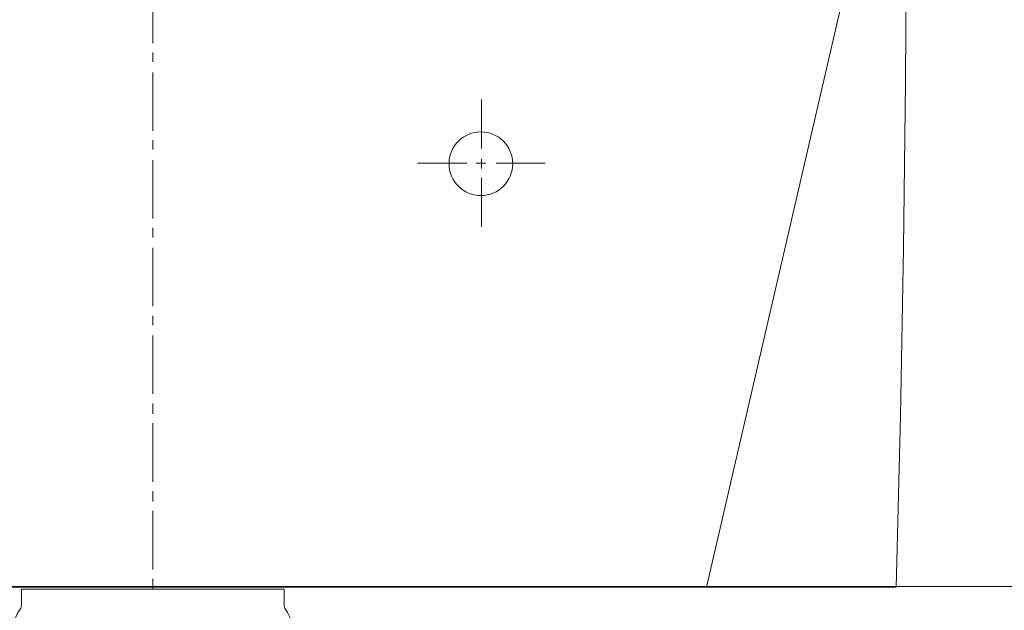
# Model space of a CAD drawing. Header units: millimetres. Extents: x -82287 to 177822, y -399756 to 0.
# Tile 173 of 228: x 52134 to 52157, y -195341 to -195327. Entities that reach past the tile are written whole.
import ezdxf
from ezdxf.enums import TextEntityAlignment as Align

# ---------------------------------------------------------------- set-up
doc = ezdxf.new("R2010")
doc.units = ezdxf.units.MM
doc.header["$MEASUREMENT"] = 0
doc.linetypes.add('SUŁOSZOWA - PB 21 03$0$HIDDEN2', pattern=[4.7625, 3.175, -1.5875])
doc.layers.get('DEFPOINTS').update_dxf_attribs({"lineweight": 50})
doc.layers.add('FL_XREF', color=252, linetype='Continuous')
for name, color, linetype, lineweight in [('SUŁOSZOWA - PB 21 03$0$!! 0_Opis_pom', 251, 'Continuous', 0), ('SUŁOSZOWA - PB 21 03$0$!! 1_OPIS POM NOWE', 251, 'Continuous', 0), ('SUŁOSZOWA - PB 21 03$0$!! 2 ZABUDOWA GK-MDF', 251, 'Continuous', 0), ('SUŁOSZOWA - PB 21 03$0$!! 2_WYBURZENIA DO REMONTU', 251, 'Continuous', 0), ('SUŁOSZOWA - PB 21 03$0$!! 2_wypos-sanitarne', 251, 'Continuous', 0), ('SUŁOSZOWA - PB 21 03$0$Dimension (ISO)', 251, 'Continuous', 0)]:
    doc.layers.add(name, color=color, linetype=linetype, lineweight=lineweight)
doc.layers.add('SUŁOSZOWA - PB 21 03$0$!!_@ wypos sanit nd', color=251, linetype='Continuous', lineweight=0, plot=False)
doc.styles.add('SUŁOSZOWA - PB 21 03$0$ARIAL', font='tahoma.ttf')
doc.styles.add('SUŁOSZOWA - PB 21 03$0$Note Text (ISO)', font='tahoma.ttf')
doc.dimstyles.new('SUŁOSZOWA - PB 21 03$0$Default (ISO)', dxfattribs={"dimscale": 5, "dimtxt": 5, "dimasz": 5, "dimexe": 3.175, "dimexo": 0, "dimgap": 0.762, "dimtad": 1, "dimdec": 0, "dimrnd": 1e-08, "dimzin": 0, "dimtxsty": 'SUŁOSZOWA - PB 21 03$0$Note Text (ISO)', "dimcen": 0.09, "dimdle": 10, "dimclrd": 256, "dimclre": 256, "dimclrt": 256, "dimazin": 0, "dimtfac": 0.70104, "dimtmove": 0, "dimatfit": 3, "dimfxl": 1, "dimtolj": 1, "dimtzin": 0, "dimlwd": -1, "dimlwe": -1, "dimarcsym": 0})

# ---------------------------------------------------------------- blocks, each defined once
blk = doc.blocks.new('SUŁOSZOWA - PB 21 03$0$A$C351F644B')
for p, q in [((16.707, 35.716), (13.073, 19.983)), ((13.073, 19.983), (-13.073, 19.983))]:
    blk.add_line(p, q)
blk = doc.blocks.new('SUŁOSZOWA - PB 21 03$0$A$Cff2eaf8b')
blk.add_lwpolyline([(-0.04, -0.0685), (-0.03255, -0.0685, 0.236962), (-0.03118, -0.07775, -0.154353), (-0.031, -0.07832), (-0.031, -0.08218), (0.031, -0.08218), (0.031, -0.07832, -0.154353), (0.03118, -0.07775, 0.236962), (0.03255, -0.0685), (0.04, -0.0685)], format="xyb")
blk = doc.blocks.new('SUŁOSZOWA - PB 21 03$0$A$C6ce7c513')
at = {"lineweight": 0}
for points in [[(0, 0), (0, -0.00246)], [(-0.17548, -0.00049), (-0.17646, -0.04094), (-0.1772, -0.08064), (-0.1777, -0.11986), (-0.17794, -0.15833)], [(-0.17548, -0.00049), (0.17547, -0.00049)], [(0, -0.00469), (0, -0.0185)], [(0, -0.02072), (0, -0.02318)], [(0, -0.0254), (0, -0.03921)], [(0, -0.04143), (0, -0.0439)], [(0, -0.04612), (0, -0.05993)], [(0, -0.0624), (0, -0.06461)], [(0, -0.06683), (0, -0.08064)], [(0, -0.08311), (0, -0.08533)], [(-0.07757, -0.08557), (-0.07757, -0.09717)], [(0, -0.08755), (0, -0.10136)], [(-0.07757, -0.09939), (-0.07757, -0.1016)], [(-0.08102, -0.10062), (-0.09261, -0.10062)], [(-0.07633, -0.10062), (-0.07855, -0.10062)], [(-0.06252, -0.10062), (-0.07411, -0.10062)], [(-0.07757, -0.10408), (-0.07757, -0.11567)], [(0, -0.10383), (0, -0.10605)], [(0, -0.10827), (0, -0.12208)], [(0, -0.12455), (0, -0.12677)], [(0, -0.12898), (0, -0.14304)]]:
    blk.add_lwpolyline(points, dxfattribs=at)
blk.add_circle((-0.07744, -0.1005), 0.00752, dxfattribs=at)
blk = doc.blocks.new('*D1518')
at = {"layer": 'DEFPOINTS', "color": 0, "transparency": 16777216}
for p in [(-689.76, 120.19), (510.24, 120.19), (510.24, 18.75)]:
    blk.add_point(p, dxfattribs=at)
at = {"layer": 'SUŁOSZOWA - PB 21 03$0$Dimension (ISO)', "transparency": 16777216}
for p, q in [((-689.76, 120.19), (-689.76, 2.88)), ((510.24, 120.19), (510.24, 2.88)), ((-664.76, 18.75), (485.24, 18.75))]:
    blk.add_line(p, q, dxfattribs=at)
for points in [[(-664.76, 22.92), (-664.76, 14.58), (-689.76, 18.75)], [(485.24, 22.92), (485.24, 14.58), (510.24, 18.75)]]:
    blk.add_solid(points, dxfattribs=at)
at = {"layer": 'SUŁOSZOWA - PB 21 03$0$Dimension (ISO)', "lineweight": 9, "transparency": 16777216, "insert": (-160.63, 48.6), "char_height": 25, "attachment_point": 1, "style": 'SUŁOSZOWA - PB 21 03$0$Note Text (ISO)'}
blk.add_mtext('\\A1;1200', dxfattribs=at)
blk = doc.blocks.new('SUŁOSZOWA - PB 21 03$0$A$C11ef928a')
at = {"layer": 'SUŁOSZOWA - PB 21 03$0$Dimension (ISO)', "lineweight": 9}
dim = blk.add_linear_dim(base=(510.24, 18.75), p1=(-689.76, 120.19), p2=(510.24, 120.19), angle=180, dimstyle='SUŁOSZOWA - PB 21 03$0$Default (ISO)', override={"dimdec": 0, "dimlfac": 1, "dimtp": 0, "dimtm": 0, "dimtdec": 2, "dimtofl": 0, "dimatfit": 1}, dxfattribs=at)
dim.commit()
dim.dimension.update_dxf_attribs({"geometry": '*D1518', "text_midpoint": (-125.68, 18.75), "dimtype": 128})
blk = doc.blocks.new('SUŁOSZOWA - PB 21 03')
at = {"layer": 'SUŁOSZOWA - PB 21 03$0$!! 2 ZABUDOWA GK-MDF'}
blk.add_lwpolyline([(52030.71142, -195393.5883), (52144.71142, -195393.5883)], dxfattribs=at)
at = {"xscale": -0.1, "yscale": 0.1, "zscale": 0.1, "rotation": 90}
blk.add_blockref('SUŁOSZOWA - PB 21 03$0$A$C11ef928a', (82225.12684, -195364.3052), dxfattribs=at)
at = {"layer": 'SUŁOSZOWA - PB 21 03$0$!! 2_WYBURZENIA DO REMONTU', "linetype": 'SUŁOSZOWA - PB 21 03$0$HIDDEN2', "ltscale": 3}
blk.add_blockref('SUŁOSZOWA - PB 21 03$0$A$C351F644B', (52074.71142, -195413.5883), dxfattribs=at)
at = {"layer": 'SUŁOSZOWA - PB 21 03$0$!! 2_wypos-sanitarne', "xscale": 100, "yscale": 100, "zscale": 100, "rotation": 180}
blk.add_blockref('SUŁOSZOWA - PB 21 03$0$A$C6ce7c513', (52074.71125, -195393.65426), dxfattribs=at)
at = {"layer": 'SUŁOSZOWA - PB 21 03$0$!!_@ wypos sanit nd', "xscale": 100, "yscale": 100, "zscale": 100, "rotation": 180}
blk.add_blockref('SUŁOSZOWA - PB 21 03$0$A$Cff2eaf8b', (52074.71125, -195401.87226), dxfattribs=at)
at = {"layer": 'SUŁOSZOWA - PB 21 03$0$!! 0_Opis_pom', "ltscale": 0.7, "style": 'SUŁOSZOWA - PB 21 03$0$ARIAL'}
for tag, p in [('B0,19', (52679.2094, -194257.55204)), ('B2,14', (73874.0461, -194402.0887)), ('B2,12', (73342.49259, -194413.89249)), ('B1,21', (60405.50261, -194427.18207)), ('B2,11', (73069.01144, -194438.89383)), ('B2,16', (75195.07765, -194441.83446)), ('A1,16', (59129.54925, -194448.08429)), ('B1,19', (59914.81903, -194448.15658)), ('B1/17', (59524.53699, -194450.37428)), ('1,23', (61575.22173, -194450.37428)), ('1,22', (60947.33929, -194456.1144)), ('A1,1', (58808.06672, -194460.94161)), ('B0,15', (51514.15008, -194461.8073)), ('B3,7', (87459.81312, -194465.07097)), ('B3,3', (88235.73906, -194465.79732)), ('B2,19.1', (76701.67035, -194466.03695)), ('B2,17', (75506.7465, -194471.3759)), ('B1,18', (59715.51745, -194473.87108)), ('B0,18', (52071.43815, -194478.40179)), ('B3,8', (90006.66539, -194478.47972)), ('B3,6', (86826.65132, -194483.15512)), ('B2,15', (74566.38885, -194487.81114)), ('B2,10', (72728.63362, -194489.37283)), ('B1,20', (60198.53687, -194490.17374)), ('B2,13', (73649.91716, -194500.01242)), ('A0,6', (49094.40602, -194505.72387)), ('A2,5', (72452.45009, -194505.90583)), ('A1,6', (58565.96262, -194514.50753)), ('B1,1', (61908.24378, -194515.48656)), ('A0,4', (49692.81919, -194517.93289)), ('B0,22', (54187.56644, -194519.04308)), ('A0,3', (49906.53818, -194524.03766)), ('B0,20', (53125.45224, -194527.8835)), ('A0,5', (49399.71914, -194533.19455)), ('B0,21', (53847.26622, -194535.08002)), ('B1,3', (62229.35503, -194604.49851)), ('B2,18', (75922.43604, -194612.23635)), ('B2,19', (77152.69039, -194617.53776)), ('A3,4', (85509.27934, -194642.47136)), ('B0,24B', (54824.42896, -194684.26784)), ('B1,4', (63476.45184, -194691.11207)), ('B0,16', (51457.40872, -194704.43091)), ('B0,13', (50367.63944, -194706.5583)), ('B0,17', (51897.58569, -194706.77195)), ('A2,4', (71695.75649, -194707.44268)), ('A1,5', (58149.22649, -194724.80163)), ('A2.1', (72371.45884, -194731.56251)), ('B0,23', (54542.05776, -194742.93939)), ('A1,2', (58744.42262, -194746.622)), ('B1,2D', (60756.29674, -194750.92727)), ('A1,15', (59129.54925, -194780.73348)), ('A3.1', (86079.08704, -194786.62422)), ('B0,14', (50962.60809, -194789.06568)), ('B1,4', (63483.03852, -194791.04365)), ('A0,2', (49295.91259, -194810.95246)), ('B2.7', (74548.27897, -194836.12781)), ('B3,2', (89035.72921, -194837.99287)), ('B1,2B', (62374.83512, -194841.86715)), ('B0,7', (52851.95551, -194845.56115)), ('B1,2A', (61803.35407, -194869.27513)), ('B0,8', (51561.38742, -194890.27848)), ('A3.2', (86016.50296, -195004.88875)), ('A1,3', (58810.05243, -195008.83917)), ('A0,1', (49914.27925, -195025.82804)), ('A0,10', (49695.87246, -195042.9259)), ('B0,17', (51225.06492, -195049.74007)), ('B2.2', (74976.1855, -195068.47988)), ('B0,6', (52110.41055, -195069.39267)), ('A2.2', (72371.45884, -195070.78713)), ('B1,8', (61403.63433, -195071.25189)), ('A0,7', (49042.50308, -195082.6056)), ('B3,11', (88623.94853, -195099.23575)), ('B3,4', (87612.56208, -195132.78192)), ('B3,5', (86839.47632, -195174.05241)), ('B0,12', (50313.60595, -195207.52936)), ('B0,11', (50726.178, -195219.06638)), ('B3,10', (89778.42161, -195220.68871)), ('B1,6', (63686.26823, -195231.3997)), ('B0,24A', (54359.17011, -195245.97867)), ('A1,4', (58093.66276, -195250.96213)), ('B0,10', (51476.34179, -195259.44699)), ('B3,9', (90479.74099, -195260.18621)), ('A0,11', (49643.96951, -195271.84772)), ('B1,14', (59332.54805, -195280.73534)), ('B2,21', (75970.16114, -195290.81005)), ('B0,9', (51798.4912, -195291.17482)), ('A0,8', (49042.50308, -195293.21363)), ('B1,13', (60186.62513, -195314.46953)), ('B2,9', (73175.51251, -195317.21162)), ('B1,5', (63419.22943, -195317.21026)), ('B2,4', (74493.5947, -195318.7733)), ('A2.3', (71832.37045, -195318.78232)), ('A3,3', (85569.83931, -195318.78232)), ('B1,10', (60892.94126, -195319.45825)), ('B2,3', (74674.2815, -195319.28036)), ('B0,3', (52068.59538, -195319.60465)), ('B3,1', (88723.65615, -195329.98594)), ('B2,8', (73894.209, -195338.18956)), ('B2,20', (77211.021, -195343.82367)), ('B1,9', (61058.12383, -195344.48743)), ('B2.1', (75304.74121, -195348.36327)), ('B0,2', (52227.2348, -195357.98297)), ('B1,2C', (61827.40698, -195369.02625)), ('B1,7', (62134.52151, -195372.05069)), ('B0,1', (53061.17304, -195403.85659)), ('A0,9', (49001.50444, -195413.15723)), ('A0,12', (49689.76592, -195485.50737)), ('B0,4', (52224.78303, -195500.96352)), ('B2,5', (74686.48999, -195507.24036)), ('B1,11', (61050.00078, -195512.89565)), ('B1,12', (60864.00751, -195544.00738)), ('B2,6', (74499.29165, -195549.55175)), ('B0,5', (52066.14362, -195556.83806)), ('C2,2', (74812.78942, -195865.8959)), ('C1,3', (61091.58871, -195973.27844)), ('C0,2A', (52278.30875, -196050.48297)), ('C0,1', (52808.36775, -196132.34208)), ('C1,2', (61690.27405, -196439.72387)), ('C1,1', (62060.59754, -196465.28533)), ('C3,1', (88979.71614, -196545.67785)), ('C0,2B', (53028.88223, -196668.8019)), ('C1,4', (61008.68123, -196686.32122)), ('C2,1', (75334.65984, -196786.2197)), ('C2,3', (74834.65119, -196933.26657)), ('C1,5', (61062.7252, -196991.42453)), ('C1,10', (62127.38542, -196998.81344)), ('C1,9', (62147.33751, -197289.53424)), ('C1,6', (61131.41824, -197329.69535)), ('C0,3', (52181.98562, -197341.92176)), ('D1,1', (73931.12245, -197584.03121)), ('C0,4', (52345.96562, -197596.60561)), ('D0,18', (60296.49264, -197617.95269)), ('C2,4', (75243.70451, -197663.89)), ('D0,7', (59141.53804, -197722.84718)), ('C1,7', (61222.2575, -197737.18052)), ('D0,17', (60701.16801, -197741.44864)), ('D1,4', (73157.19908, -197744.29721)), ('D0,3', (59562.25866, -197751.14316)), ('D1,6', (72757.78643, -197751.22612)), ('D0,6', (58741.71849, -197802.61699)), ('D0,10', (58357.73602, -197820.93991)), ('D,09', (59195.67196, -197881.51243)), ('C0,5', (52269.72696, -197902.4362)), ('C0,6', (52872.93793, -197917.07354)), ('D0,2', (59943.06082, -197917.06725)), ('D1,3', (73475.28953, -197924.29875)), ('D0,16', (60721.3534, -197935.2949)), ('D0,8', (59058.9008, -197963.64925)), ('D0,5', (59448.52586, -197969.8061)), ('C2,5', (74555.08284, -197988.7886)), ('D1,5', (73291.61607, -197999.29956)), ('D0,4', (59655.02693, -198042.2589)), ('D0,15', (60692.12223, -198127.4643)), ('D1,2', (73578.07819, -198172.30068)), ('D0,1', (59931.33074, -198173.12806)), ('D0,11', (58161.27105, -198211.45823)), ('D0,12', (58250.99458, -198537.17631)), ('D0,13', (58250.99458, -198764.99605)), ('D1,7', (71854.87376, -198786.88467)), ('D0,14', (59130.08589, -198795.3373)), ('D1,8', (71715.35366, -199212.44512))]:
    blk.add_attdef(tag, text='', height=11.968, dxfattribs=at).set_placement(p, align=Align.MIDDLE_CENTER)
at = {"layer": 'SUŁOSZOWA - PB 21 03$0$!! 1_OPIS POM NOWE', "style": 'SUŁOSZOWA - PB 21 03$0$ARIAL'}
for tag, p in [('C1.7A', (61271.6179, -197538.30303)), ('C2.5B', (74970.66097, -197546.70728)), ('C2,5C', (74903.71123, -197659.13664)), ('C2.4', (75374.07862, -197726.11453)), ('D1,2B', (74322.25834, -197791.43247)), ('C1.7C', (61260.26049, -197811.38428)), ('C1.8B', (61588.27341, -197817.62151)), ('C1.8A', (61884.42005, -197818.94854)), ('C1.7B', (61322.12354, -197933.89849)), ('C2,5A', (74943.41937, -197993.49482)), ('E1.2', (62164.78326, -198139.98688)), ('E1.5E', (62692.10372, -198153.27854)), ('D1,2C', (73419.9359, -198156.57844)), ('E3.1', (88990.58975, -198158.87886)), ('E2.9', (75361.45041, -198161.88904)), ('E2.7', (76022.45692, -198162.26272)), ('D1,2A', (74280.17915, -198172.30068)), ('E1.5D', (62993.60773, -198185.416)), ('E1.1', (61330.46191, -198191.9806)), ('E1.5C', (63016.9343, -198246.3437)), ('E1.5B', (63264.15117, -198307.8661)), ('E3.2', (88781.41347, -198385.24275)), ('E1.6', (61022.6264, -198421.00827)), ('E2.2', (74782.75417, -198427.85813)), ('E2.8', (75757.29014, -198437.09188)), ('E2.6', (76531.8031, -198444.40756)), ('E3.4', (89392.22607, -198450.03942)), ('E1.5A', (63049.47589, -198456.39852)), ('E1.5G', (62892.39981, -198586.12622)), ('E1.5F', (62736.15118, -198589.14592)), ('E1,4', (61888.25021, -198652.6996)), ('E2.1', (75803.99631, -198697.05773)), ('E1.5L', (63297.7633, -198733.65678)), ('E1.3', (61058.5992, -198806.28147)), ('E1.5H', (62893.53005, -198830.01758)), ('E2,3', (74778.52304, -198843.9541)), ('E3.3', (89150.95684, -198867.32581)), ('E1.5K', (63266.15427, -198904.67789)), ('E1.5I', (62723.74907, -199005.87002)), ('E2.4', (75135.87669, -199083.20857)), ('E2.5', (76615.04061, -199164.91143)), ('E1.5J', (63204.25187, -199215.697))]:
    blk.add_attdef(tag, text='', height=11.968, dxfattribs=at).set_placement(p, align=Align.MIDDLE_CENTER)

msp = doc.modelspace()

# ---------------------------------------------------------------- block references
at = {"layer": 'FL_XREF'}
msp.add_blockref('SUŁOSZOWA - PB 21 03', (62.282, 52.898), dxfattribs=at)

doc.saveas('drawing.dxf')
